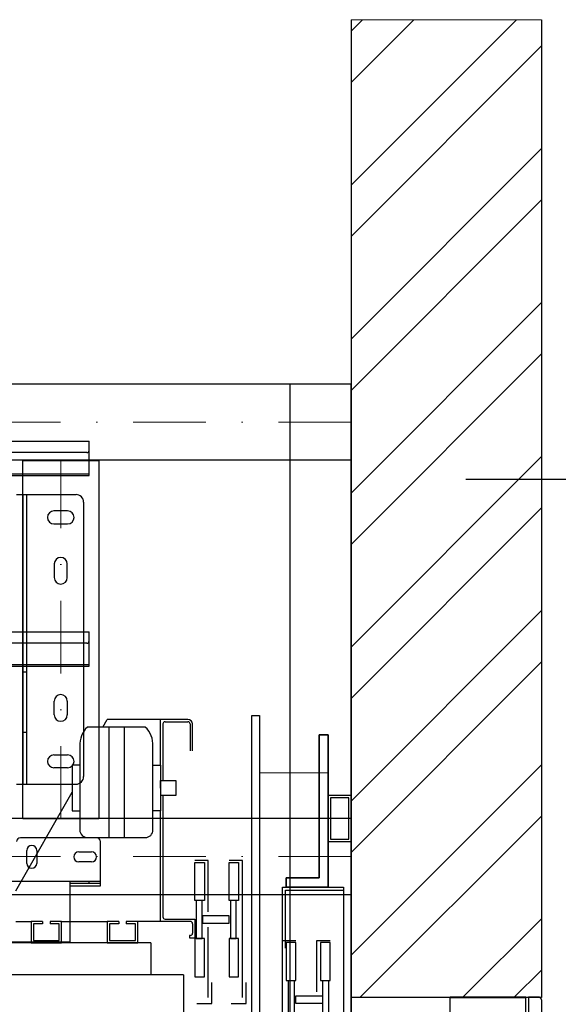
# Model space of a CAD drawing. Header units: millimetres. Extents: x 132157 to 155303, y 33763 to 45643.
# Tile 84 of 256: x 141097 to 141568, y 40157 to 41018. Entities that reach past the tile are written whole.
import ezdxf

# ---------------------------------------------------------------- set-up
doc = ezdxf.new("R2010")
doc.units = ezdxf.units.MM
doc.header["$LTSCALE"] = 20
doc.header["$PDMODE"] = 35
doc.header["$PDSIZE"] = 10
doc.linetypes.add('ČERCHOVANÁ2', pattern=[12.7, 6.35, -3.175, 0, -3.175])
for name, color, linetype in [('KABINA', 5, 'Continuous'), ('KONSTRUKCE', 30, 'Continuous'), ('KONZOLY', 150, 'Continuous'), ('KOTY', 7, 'Continuous'), ('POPISKY', 6, 'Continuous'), ('PROTIVÁHA', 30, 'Continuous'), ('ROŠT', 96, 'Continuous'), ('ZDI', 3, 'Continuous')]:
    doc.layers.add(name, color=color, linetype=linetype)
for name, color, linetype, lineweight in [('OSY', 1, 'ČERCHOVANÁ2', 9), ('RÁM', 4, 'Continuous', 35), ('SLABA', 7, 'Continuous', 9), ('ŠRAFY', 7, 'Continuous', 9)]:
    doc.layers.add(name, color=color, linetype=linetype, lineweight=lineweight)
doc.styles.get("Standard").update_dxf_attribs({"font": 'arial.ttf'})
doc.dimstyles.get("Standard").update_dxf_attribs({"dimscale": 20, "dimtxt": 3, "dimasz": 3, "dimexe": 1, "dimexo": 0, "dimgap": 1.5, "dimtad": 1, "dimdsep": 46, "dimtxsty": 'Standard', "dimcen": 0, "dimdle": 1, "dimclrd": 256, "dimclre": 256, "dimclrt": 256, "dimaunit": 1, "dimadec": 0, "dimazin": 0, "dimtfac": 0.6, "dimtmove": 0, "dimatfit": 3, "dimfxl": 0, "dimtolj": 1, "dimarcsym": 0})

# ---------------------------------------------------------------- blocks, each defined once
blk = doc.blocks.new('*D520')
at = {"layer": 'Defpoints', "color": 0, "ltscale": 0.5}
for p in [(141487.1, 40615.93), (142259.84, 40615.93), (141386.5, 34309.26)]:
    blk.add_point(p, dxfattribs=at)
at = {"layer": 'KOTY', "lineweight": -2, "ltscale": 0.5}
for p, q in [((141487.1, 40615.93), (142279.84, 40615.93)), ((142259.84, 34369.26), (142259.84, 40555.93)), ((141386.5, 34309.26), (142279.84, 34309.26))]:
    blk.add_line(p, q, dxfattribs=at)
at = {"layer": 'KOTY', "ltscale": 0.5}
for points in [[(142249.84, 40555.93), (142269.84, 40555.93), (142259.84, 40615.93)], [(142249.84, 34369.26), (142269.84, 34369.26), (142259.84, 34309.26)]]:
    blk.add_solid(points, dxfattribs=at)
at = {"layer": 'KOTY', "ltscale": 0.5, "insert": (142191.75, 37462.59), "char_height": 60, "attachment_point": 5, "rotation": 90}
blk.add_mtext('\\A1;CELKOVÁ VÝŠKA ŠACHTY 9460', dxfattribs=at)

msp = doc.modelspace()

# ---------------------------------------------------------------- hatches: boundary and pattern name
at = {"layer": 'ŠRAFY', "ltscale": 0.5}
h = msp.add_hatch(dxfattribs=at)
h.set_pattern_fill('ANSI32', color=256, scale=10)
h.set_pattern_definition([(45, (65234.76, 26415.82), (-67.35192, 67.35192), []), (45, (65279.66, 26415.82), (-67.35192, 67.35192), [])])
h.paths.add_polyline_path([(141553.1698, 41017.9255), (141426.5031, 41017.9255), (141386.5031, 41017.9255), (141386.5031, 40162.5917), (141553.1698, 40162.5917)])

# ---------------------------------------------------------------- linework, layer by layer
at = {"color": 4, "linetype": 'Continuous'}
for p, q in [((140323.9347, 40649.259), (141157.268, 40649.259)), ((141157.268, 40641.259), (141157.268, 40649.259)), ((141155.268, 40639.259), (140325.9347, 40639.259)), ((141157.268, 40619.259), (141157.268, 40641.259)), ((140323.9347, 40620.5924), (141157.268, 40620.5924)), ((140323.9347, 40619.259), (141157.268, 40619.259)), ((140323.9347, 40482.5924), (141157.268, 40482.5924)), ((141157.268, 40452.5924), (141157.268, 40482.5924)), ((141155.268, 40472.5924), (140325.9347, 40472.5924)), ((140323.9347, 40453.9257), (141157.268, 40453.9257)), ((140323.9347, 40452.5924), (141157.268, 40452.5924))]:
    msp.add_line(p, q, dxfattribs=at)
for centre in [(141155.268, 40641.259), (141155.268, 40474.5924)]:
    msp.add_arc(centre, 2, 270, 0, dxfattribs=at)
at = {"layer": 'KABINA', "flags": 128}
for points in [[(141299.8365, 40082.5909), (141299.8365, 40409.2576), (141306.5031, 40409.2576), (141306.5031, 40082.5909), (141299.8365, 40082.5909)], [(141206.5031, 40399.2584), (141155.8364, 40399.2584)], [(141174.503, 40399.2584), (141174.503, 40302.5917)], [(141187.8363, 40399.2584), (141187.8363, 40302.5917)], [(141149.1698, 40382.5917), (141149.1698, 40309.2584)], [(141213.1698, 40309.2584), (141213.1698, 40382.5917)], [(141149.1698, 40365.925), (141142.5031, 40365.925), (141142.5031, 40325.925), (141149.1698, 40325.925)], [(141213.1698, 40365.925), (141219.8365, 40365.925), (141219.8365, 40325.925), (141213.1698, 40325.925)], [(141219.8365, 40345.925), (141219.8365, 40352.5917), (141233.1698, 40352.5917), (141233.1698, 40339.2584), (141219.8365, 40339.2584)], [(141155.8364, 40302.5917), (141206.5031, 40302.5917)], [(141261.5031, 40282.5917), (141249.8365, 40282.5917)], [(141261.5031, 40237.5917), (141261.5031, 40282.5917)], [(141291.5015, 40282.5917), (141279.8348, 40282.5917)], [(141291.5015, 40162.5909), (141291.5015, 40282.5917)], [(141326.5031, 40205.925), (141326.5031, 40259.2584), (141379.8365, 40259.2584)], [(141329.1698, 40205.925), (141329.1698, 40256.5915), (141379.8365, 40256.5915)], [(141338.8923, 40259.2584), (141379.8365, 40259.2584)], [(141379.8365, 40259.2584), (141379.8365, 40149.2584)], [(141251.1182, 40247.5917), (141251.1182, 40214.2584), (141256.1182, 40214.2584), (141256.1182, 40247.5917), (141251.1182, 40247.5917)], [(141281.1166, 40247.5917), (141281.1166, 40214.2584), (141286.1166, 40214.2584), (141286.1166, 40247.5917), (141281.1166, 40247.5917)], [(141256.5031, 40234.2584), (141256.5031, 40227.5917), (141279.8365, 40227.5917), (141279.8365, 40234.2584), (141256.5031, 40234.2584)], [(141261.5031, 40162.5909), (141261.5031, 40224.2584)], [(141211.2866, 40210.6296), (141084.4023, 40210.6296), (141084.4023, 40182.5917)], [(141211.2866, 40210.6296), (141211.2866, 40182.5917)], [(141326.5031, 40085.9242), (141326.5031, 40212.5917)], [(141326.5031, 40212.5917), (141338.1698, 40212.5917)], [(141356.5015, 40212.5917), (141368.1682, 40212.5917)], [(141356.5015, 40167.5917), (141356.5015, 40212.5917)], [(141239.8365, 40182.5917), (140353.1698, 40182.5917)], [(141239.8365, 40182.5917), (141239.8365, 39927.9272)], [(141251.5031, 40157.5917), (141264.8365, 40157.5917), (141264.8365, 40175.925)], [(141281.5015, 40157.5917), (141294.8348, 40157.5917), (141294.8348, 40175.925)], [(141336.8881, 40177.5917), (141336.8881, 40144.2584), (141331.8881, 40144.2584), (141331.8881, 40177.5917), (141336.8881, 40177.5917)], [(141366.8864, 40177.5917), (141366.8864, 40144.2584), (141361.8864, 40144.2584), (141361.8864, 40177.5917), (141366.8864, 40177.5917)], [(141361.5015, 40164.2584), (141361.5015, 40157.5917), (141338.1682, 40157.5917), (141338.1682, 40164.2584), (141361.5015, 40164.2584)]]:
    msp.add_lwpolyline(points, dxfattribs=at)
at = {"layer": 'KABINA'}
for centre, radius, start, end in [((141170.7488, 40383.6268), 21.6039, 133.651064, 182.746117), ((141191.5908, 40383.6268), 21.6039, 357.253883, 46.348936), ((141155.8364, 40309.2584), 6.6667, 180, 270), ((141206.5031, 40309.2584), 6.6667, 270, 0)]:
    msp.add_arc(centre, radius, start, end, dxfattribs=at)
at = {"layer": 'KONSTRUKCE', "linetype": 'Continuous'}
for points in [[(141386.5031, 40299.2584), (141386.5031, 40339.2584), (141366.5031, 40339.2584), (141366.5031, 40299.2584)], [(141384.5031, 40301.2584), (141384.5031, 40337.2584), (141368.5031, 40337.2584), (141368.5031, 40301.2584)]]:
    msp.add_lwpolyline(points, close=True, dxfattribs=at).dxf.unprotected_set("ltscale", 0)
at = {"layer": 'KONZOLY'}
for p, q in [((141163.8365, 40302.3641), (141097.1698, 40302.3641)), ((141167.1698, 40260.3641), (141167.1698, 40299.0307)), ((141102.8365, 40280.0307), (141102.8365, 40291.3641)), ((141111.5031, 40291.3641), (141111.5031, 40280.0307)), ((141148.1698, 40290.0307), (141159.5031, 40290.0307)), ((141159.5031, 40281.3641), (141148.1698, 40281.3641)), ((140816.8701, 40264.4641), (141140.5031, 40264.4641)), ((141140.5031, 40264.4641), (141140.5031, 40211.1307)), ((141140.5031, 40264.3641), (141167.1698, 40264.3641)), ((141167.1698, 40262.3641), (141140.5031, 40262.3641)), ((141140.5031, 40260.3641), (141167.1698, 40260.3641)), ((141157.1698, 40264.3641), (141157.1698, 40262.3641)), ((141140.5031, 40211.1307), (140816.8701, 40211.1307))]:
    msp.add_line(p, q, dxfattribs=at)
for centre, radius, start, end in [((141097.1698, 40299.0307), 3.3333, 90, 180), ((141107.1698, 40291.3641), 4.3333, 0, 180), ((141163.8365, 40299.0307), 3.3333, 0, 90), ((141148.1698, 40285.6974), 4.3333, 90, 270), ((141159.5031, 40285.6974), 4.3333, 270, 90), ((141107.1698, 40280.0307), 4.3333, 180, 0)]:
    msp.add_arc(centre, radius, start, end, dxfattribs=at)
at = {"layer": 'KOTY', "flags": 128}
for points in [[(141169.3602, 40399.2584), (141173.1698, 40405.925)], [(141219.8365, 40365.925), (141219.8365, 40405.925), (141173.1698, 40405.925)], [(141243.6986, 40405.925), (141219.8365, 40405.925)], [(141221.8364, 40401.9248), (141221.8364, 40352.5917)], [(141223.8365, 40403.9247), (141243.6986, 40403.9247)], [(141245.6987, 40401.9248), (141245.6987, 40378.4792)], [(141247.6986, 40378.4792), (141247.6986, 40401.9248)], [(141093.1698, 40255.925), (141142.5031, 40342.258)], [(141221.8364, 40339.2584), (141221.8364, 40233.2582)], [(141219.8365, 40229.2584), (141219.8365, 40325.925)], [(141249.8365, 40247.5917), (141249.8365, 40280.925), (141258.1698, 40280.925), (141258.1698, 40247.5917), (141249.8365, 40247.5917)], [(141279.8348, 40247.5917), (141279.8348, 40280.925), (141288.1682, 40280.925), (141288.1682, 40247.5917), (141279.8348, 40247.5917)], [(141093.1698, 40229.2584), (141106.5031, 40229.2584)], [(141116.5031, 40229.2584), (141106.5031, 40229.2584)], [(141106.5031, 40229.2584), (141106.5031, 40210.6296)], [(141116.5031, 40227.258), (141108.5031, 40227.258)], [(141108.5031, 40227.258), (141108.5031, 40212.6296)], [(141116.5031, 40229.2584), (141116.5031, 40227.258)], [(141123.1698, 40229.2584), (141123.1698, 40227.258)], [(141133.1698, 40229.2584), (141123.1698, 40229.2584)], [(141131.1697, 40227.258), (141123.1698, 40227.258)], [(141131.1697, 40212.6296), (141131.1697, 40227.258)], [(141133.1698, 40229.2584), (141173.1698, 40229.2584)], [(141133.1698, 40210.6296), (141133.1698, 40229.2584)], [(141173.1698, 40229.2584), (141173.1698, 40210.6296)], [(141183.1698, 40229.2584), (141173.1698, 40229.2584)], [(141175.1697, 40227.258), (141175.1697, 40212.6296)], [(141183.1698, 40227.258), (141175.1697, 40227.258)], [(141183.1698, 40229.2584), (141183.1698, 40227.258)], [(141189.8365, 40229.2584), (141189.8365, 40227.258)], [(141199.8365, 40229.2584), (141189.8365, 40229.2584)], [(141197.8363, 40227.258), (141189.8365, 40227.258)], [(141197.8363, 40212.6296), (141197.8363, 40227.258)], [(141199.8365, 40210.6296), (141199.8365, 40229.2584)], [(141219.8365, 40229.2584), (141199.8365, 40229.2584)], [(141245.8364, 40229.2584), (141219.8365, 40229.2584)], [(141223.8365, 40231.2583), (141249.8365, 40231.2583)], [(141247.8363, 40227.258), (141247.8363, 40218.9866)], [(141249.8365, 40231.2583), (141249.8365, 40214.9867)], [(141245.1654, 40216.9866), (141245.1654, 40214.9867), (141249.8365, 40214.9867)], [(141245.8364, 40216.9866), (141245.1654, 40216.9866)], [(141106.5031, 40210.6296), (141133.1698, 40210.6296)], [(141108.5031, 40212.6296), (141131.1697, 40212.6296)], [(141173.1698, 40210.6296), (141199.8365, 40210.6296)], [(141175.1697, 40212.6296), (141197.8363, 40212.6296)], [(141249.8365, 40214.2567), (141249.8365, 40180.9234), (141258.1698, 40180.9234), (141258.1698, 40214.2567), (141249.8365, 40214.2567)], [(141279.8348, 40214.2567), (141279.8348, 40180.9234), (141288.1682, 40180.9234), (141288.1682, 40214.2567), (141279.8348, 40214.2567)], [(141338.1698, 40177.5917), (141338.1698, 40210.925), (141329.8365, 40210.925), (141329.8365, 40177.5917), (141338.1698, 40177.5917)], [(141368.1682, 40177.5917), (141368.1682, 40210.925), (141359.8348, 40210.925), (141359.8348, 40177.5917), (141368.1682, 40177.5917)]]:
    msp.add_lwpolyline(points, dxfattribs=at)
at = {"layer": 'KOTY'}
for centre, radius, start, end in [((141223.8365, 40401.9248), 1.9999, 90, 180), ((141243.6986, 40401.9248), 4, 0, 90), ((141243.6986, 40401.9248), 2.0001, 0, 90), ((141223.8365, 40233.2582), 2.0001, 180, 270), ((141245.8364, 40227.258), 1.9999, 0, 90), ((141245.8364, 40218.9866), 1.9999, 270, 0)]:
    msp.add_arc(centre, radius, start, end, dxfattribs=at)
at = {"layer": 'OSY', "ltscale": 0.5}
for p, q in [((141386.5031, 40665.9255), (140233.1698, 40665.9255)), ((141132.5066, 40318.9904), (141132.5066, 40632.3237)), ((141306.5031, 40359.2584), (141366.5031, 40359.2584)), ((141306.5031, 40319.2584), (141366.5031, 40319.2584)), ((141386.5031, 40285.9255), (140233.1698, 40285.9255))]:
    msp.add_line(p, q, dxfattribs=at)
at = {"layer": 'POPISKY', "ltscale": 0.5}
for p, q in [((141473.1698, 38749.2588), (141473.1698, 40163.4255)), ((141473.1698, 40163.4255), (141539.5031, 40163.4255)), ((141473.1698, 40162.5921), (141539.5031, 40162.5921)), ((141539.5031, 38830.0921), (141539.5031, 40163.4255)), ((141541.8365, 40163.0588), (141541.8365, 38833.8921)), ((141550.6765, 40163.0588), (141541.8365, 40163.0588)), ((141553.1698, 40160.5655), (141553.1698, 38835.5521))]:
    msp.add_line(p, q, dxfattribs=at)
for start, end in [(15, 90), (0, 15)]:
    msp.add_arc((141550.6765, 40160.5655), 2.4933, start, end, dxfattribs=at)
at = {"layer": 'PROTIVÁHA', "ltscale": 0.5}
for p, q in [((141386.5031, 40699.2588), (140233.1698, 40699.2588)), ((141333.1732, 34309.2588), (141333.1732, 40699.2588)), ((141386.5031, 34309.2588), (141386.5031, 40699.2588)), ((141386.5031, 40632.5921), (140233.1698, 40632.5921)), ((141386.5031, 40319.2588), (140233.1698, 40319.2588)), ((141386.5031, 40252.5921), (140233.1698, 40252.5921))]:
    msp.add_line(p, q, dxfattribs=at)
msp.add_lwpolyline([(141165.8399, 40632.3237), (141165.8399, 40318.9904), (141099.1732, 40318.9904), (141099.1732, 40632.3237)], close=True, dxfattribs=at)
at = {"layer": 'ROŠT'}
for p, q in [((141093.8365, 40602.5921), (141145.8365, 40602.5921)), ((141099.1698, 40602.5921), (141099.1698, 40349.2588)), ((141102.5031, 40602.5921), (141102.5031, 40349.2588)), ((141152.5031, 40595.9255), (141152.5031, 40355.9255)), ((141138.5031, 40588.2588), (141126.5031, 40588.2588)), ((141126.5031, 40576.9255), (141138.5031, 40576.9255)), ((141126.8365, 40541.9255), (141126.8365, 40529.9255)), ((141138.1698, 40529.9255), (141138.1698, 40541.9255)), ((141102.5031, 40447.2588), (141099.1698, 40447.2588)), ((141126.8365, 40409.9255), (141126.8365, 40421.9255)), ((141138.1698, 40421.9255), (141138.1698, 40409.9255)), ((141102.5031, 40394.5921), (141099.1698, 40394.5921)), ((141126.5031, 40374.9255), (141138.5031, 40374.9255)), ((141138.5031, 40363.5921), (141126.5031, 40363.5921)), ((141093.8365, 40349.2588), (141145.8365, 40349.2588))]:
    msp.add_line(p, q, dxfattribs=at)
for centre, radius, start, end in [((141145.8365, 40595.9255), 6.6667, 0, 90), ((141126.5031, 40582.5921), 5.6667, 90, 270), ((141138.5031, 40582.5921), 5.6667, 270, 90), ((141132.5031, 40541.9255), 5.6667, 0, 180), ((141132.5031, 40529.9255), 5.6667, 180, 0), ((141132.5031, 40421.9255), 5.6667, 0, 180), ((141132.5031, 40409.9255), 5.6667, 180, 0), ((141126.5031, 40369.2588), 5.6667, 90, 270), ((141138.5031, 40369.2588), 5.6667, 270, 90), ((141145.8365, 40355.9255), 6.6667, 270, 0)]:
    msp.add_arc(centre, radius, start, end, dxfattribs=at)
at = {"layer": 'RÁM'}
for p, q in [((141366.5031, 40392.5917), (141358.5031, 40392.5917)), ((141358.5031, 40392.5917), (141358.5031, 40267.2584)), ((141366.5031, 40259.2584), (141366.5031, 40392.5917)), ((141329.8365, 40259.2584), (141329.8365, 40267.2584)), ((141329.8365, 40267.2584), (141358.5031, 40267.2584)), ((141329.8365, 40259.2584), (141366.5031, 40259.2584))]:
    msp.add_line(p, q, dxfattribs=at)
at = {"layer": 'SLABA', "ltscale": 0.5}
msp.add_line((141553.1698, 41017.9255), (141386.5031, 41017.9255), dxfattribs=at)
at = {"layer": 'ZDI', "ltscale": 0.5}
for p, q in [((141386.5031, 41017.9255), (141386.5031, 40149.2584)), ((141553.1698, 41017.9255), (141553.1698, 40162.5917)), ((141553.1698, 40162.5917), (141386.5031, 40162.5917))]:
    msp.add_line(p, q, dxfattribs=at)

# ---------------------------------------------------------------- dimensions: what is measured, and where the dimension line sits
at = {"layer": 'KOTY', "ltscale": 0.5}
dim = msp.add_linear_dim(base=(142259.8365, 40615.9255), p1=(141386.5031, 34309.2588), p2=(141487.1008, 40615.9255), angle=90, text='CELKOVÁ VÝŠKA ŠACHTY <>', dimstyle='Standard', override={"dimlfac": 1.5}, dxfattribs=at)
dim.commit()
dim.dimension.update_dxf_attribs({"geometry": '*D520', "text_midpoint": (142191.7532, 37462.5921)})

doc.saveas('drawing.dxf')
